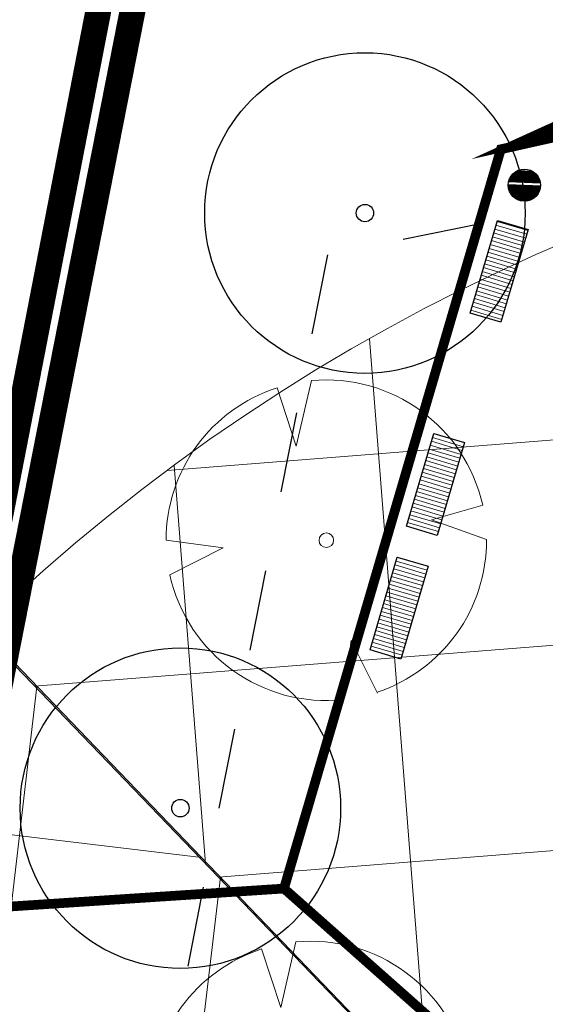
# Model space of a CAD drawing. Extents: x 5459245 to 5462690, y 5971016 to 5972523.
# Tile 34 of 198: x 5462431 to 5462439, y 5972208 to 5972223. Entities that reach past the tile are written whole.
import ezdxf

# ---------------------------------------------------------------- set-up
doc = ezdxf.new("R2010")
doc.units = 0
doc.linetypes.add('8', pattern=[0.5, 0.25, -0.25])
doc.linetypes.add('HIDDEN', pattern=[0.375, 0.25, -0.125])
doc.layers.get('0').update_dxf_attribs({"linetype": 'CONTINUOUS', "lineweight": 13})
for name, color, linetype, lineweight in [('0Z_DRZEWA', 94, 'CONTINUOUS', 9), ('A_GRANICA OPRACOWANIA', 7, 'CONTINUOUS', 5), ('A_LINIE MDCP_NIEPRZEKRACZLNA LINIA ZABUDOWY', 1, 'CONTINUOUS', 0), ('A_LINIE PZT', 7, 'CONTINUOUS', 13), ('A_MAŁA ARCHITEKTURA', 195, 'CONTINUOUS', 9), ('A_SKARPY PROJEKTOWANE', 7, 'CONTINUOUS', 20), ('A_ZIELEŃ ISTNIEJĄCA', 7, 'CONTINUOUS', 18), ('A_ZIELEŃ WYSOKA PROJEKTOWANA', 255, 'CONTINUOUS', 18)]:
    doc.layers.add(name, color=color, linetype=linetype, lineweight=lineweight)
doc.layers.add('ADT CCTV', color=102, linetype='CONTINUOUS')

# ---------------------------------------------------------------- blocks, each defined once
blk = doc.blocks.new('A$C21973645')
at = {"layer": 'A_ZIELEŃ ISTNIEJĄCA', "flags": 128}
for points in [[(-0.2899902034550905, 3.094739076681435), (-0.5839640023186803, 1.826208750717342), (-0.9535724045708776, 2.958412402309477)], [(3.033069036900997, 0.679703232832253), (2.038323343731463, 0.3958156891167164), (3.108275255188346, 0.01136707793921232)], [(-3.108296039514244, 0), (-2.004181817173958, -0.1493871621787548), (-3.035534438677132, -0.6686067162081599)], [(0.9913765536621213, -2.962827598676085), (0.4843953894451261, -1.944878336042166), (0.3337102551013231, -3.103555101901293)]]:
    blk.add_lwpolyline(points, dxfattribs=at)
at = {"layer": 'A_ZIELEŃ ISTNIEJĄCA'}
blk.add_circle((0, 0), 0.1414942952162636, dxfattribs=at)
for start, end in [(12.63115701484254, 95.35322656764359), (107.8654660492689, 180), (288.4617149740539, 0.2095318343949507), (192.4216251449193, 276.1383003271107)]:
    blk.add_arc((0, 0), 3.108296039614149, start, end, dxfattribs=at)
blk = doc.blocks.new('A$C4FEA3FF5')
at = {"layer": 'A_MAŁA ARCHITEKTURA'}
h = blk.add_hatch(dxfattribs=at)
h.set_pattern_fill('ANSI31', color=256, scale=0.4999999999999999, angle=44.99999997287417)
h.set_pattern_definition([(89.99999997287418, (-1.650000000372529, 0.2099999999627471), (-0.06249999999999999, 2.958968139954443e-11), [])])
h.paths.add_polyline_path([(0, 0), (0, -0.5000000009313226), (-1.5, -0.5), (-1.5, 0)])
at = {"layer": 'A_MAŁA ARCHITEKTURA', "lineweight": 30}
blk.add_lwpolyline([(0, 0), (0, -0.5), (-1.5, -0.5), (-1.5, 0), (0, 0)], dxfattribs=at)
blk = doc.blocks.new('A$C1FAB5D0D')
at = {"layer": 'A_MAŁA ARCHITEKTURA'}
h = blk.add_hatch(dxfattribs=at)
h.set_pattern_fill('ANSI31', color=256, scale=0.025, angle=135)
h.set_pattern_definition([(180, (-6540861.22053907, -5876223.381191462), (-2.168404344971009e-19, -0.003125), [])])
edge = h.paths.add_edge_path()
edge.add_arc((0, 0), 0.25, 0, 360)
at = {"layer": 'A_MAŁA ARCHITEKTURA', "lineweight": 30}
blk.add_circle((0, 0), 0.25, dxfattribs=at)
blk = doc.blocks.new('A$C77183700')
at = {"layer": '0Z_DRZEWA', "color": 86, "lineweight": 30, "true_color": 0x1a7000}
for radius in [2.486636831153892, 0.1349999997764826]:
    blk.add_circle((0, 0), radius, dxfattribs=at)
blk = doc.blocks.new('A770198')
at = {"layer": 'ADT CCTV', "color": 140, "lineweight": 9}
for p, q in [((30.00000000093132, 19.04213309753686), (6.817813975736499, 38.08383079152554)), ((7.785417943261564, 37.28904714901), (7.764564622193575, 0.7773908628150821)), ((4.609121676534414, 35.02034632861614), (4.590886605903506, 3.092933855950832)), ((4.569007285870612, 34.95642257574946), (10.62946998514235, 34.95296119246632)), ((10.95892966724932, 34.68234513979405), (10.9410553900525, 3.386639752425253)), ((30.00000000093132, 19.04213309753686), (6.818171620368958, 9.313225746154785e-10)), ((2.801988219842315, 6.382427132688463), (14.57992753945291, 6.375700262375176)), ((4.519988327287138, 3.20644539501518), (10.71737830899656, 3.202905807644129))]:
    blk.add_line(p, q, dxfattribs=at)
blk.add_arc((29.99999999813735, 19.04213309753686), 29.99999999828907, 140.6005380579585, 219.4005380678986, dxfattribs=at)
blk = doc.blocks.new('G$CFAE608CC')
at = {"layer": 'ADT CCTV', "rotation": 90}
blk.add_blockref('A770198', (38.08383079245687, 0), dxfattribs=at)

msp = doc.modelspace()

# ---------------------------------------------------------------- linework, layer by layer
at = {"const_width": 0.1}
msp.add_lwpolyline([(5462434.804059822, 5972210.001205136), (5462429.206709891, 5972209.633781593), (5462432.19, 5972224.990000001), (5462453.709361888, 5972229.188899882), (5462456.295825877, 5972229.693575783), (5462438.169721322, 5972221.470100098), (5462438.169721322, 5972221.470100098)], close=True, dxfattribs=at)
at = {"layer": 'A_GRANICA OPRACOWANIA', "color": 236, "linetype": 'HIDDEN', "ltscale": 5, "true_color": 0x8a0045, "const_width": 0.4}
msp.add_lwpolyline([(5462385.18, 5972097.940000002), (5462407.14, 5972103.91), (5462448.06, 5972094.450000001), (5462450.209999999, 5972103.75), (5462455.339999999, 5972102.559999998), (5462452.319999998, 5972150.13), (5462452.009999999, 5972160.32), (5462452.510000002, 5972171.14), (5462453.89, 5972181.299999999), (5462456.12, 5972191.299999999), (5462459.040000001, 5972200.819999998), (5462462.689999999, 5972210.079999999), (5462471.299999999, 5972227.41), (5462464.99, 5972231.390000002), (5462432.19, 5972224.990000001), (5462427.169999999, 5972199.15), (5462410.43, 5972168), (5462406.62, 5972160.900000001)], close=True, dxfattribs=at)
at = {"layer": 'A_GRANICA OPRACOWANIA', "color": 142, "linetype": 'HIDDEN', "ltscale": 5, "true_color": 0x00a4db, "const_width": 0.4}
msp.add_lwpolyline([(5462445.106846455, 5972187.922117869), (5462428.025164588, 5972201.130559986), (5462432.68373723, 5972224.780681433), (5462464.989999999, 5972231.390000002), (5462471.299999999, 5972227.41), (5462463.558975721, 5972210.620943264), (5462459.04, 5972200.819999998), (5462454.572944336, 5972183.895376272), (5462452.655608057, 5972172.212012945), (5462439.91389669, 5972180.526751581), (5462445.429159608, 5972187.481131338), (5462445.106846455, 5972187.922117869)], dxfattribs=at)
at = {"layer": 'A_LINIE MDCP_NIEPRZEKRACZLNA LINIA ZABUDOWY', "linetype": '8', "lineweight": 30, "ltscale": 5}
msp.add_lwpolyline([(5462393.986526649, 5972110.745553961), (5462445.418116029, 5972098.986781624), (5462450.457925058, 5972121.204147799), (5462448.604916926, 5972152.264910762), (5462448.42115993, 5972167.259424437), (5462449.998318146, 5972179.840954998), (5462452.155586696, 5972190.842155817), (5462455.382698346, 5972201.622879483), (5462459.502382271, 5972212.211874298), (5462463.441793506, 5972219.235776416), (5462467.411545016, 5972225.64254096), (5462467.285778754, 5972226.264598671), (5462435.479156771, 5972219.834005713), (5462431.237414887, 5972198.237966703), (5462411.039315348, 5972160.833834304)], close=True, dxfattribs=at)
at = {"layer": 'A_LINIE PZT', "const_width": 0.15}
for points in [[(5462448.055880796, 5972198.266509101), (5462453.899627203, 5972203.306319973), (5462457.828771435, 5972213.580403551), (5462461.512109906, 5972218.981869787), (5462455.108288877, 5972225.242287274), (5462438.169721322, 5972221.470100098), (5462434.804059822, 5972210.001205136), (5462434.804059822, 5972210.001205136)], [(5462417.033192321, 5972180.287302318), (5462427.169999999, 5972199.15), (5462429.206709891, 5972209.633781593), (5462434.804059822, 5972210.001205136), (5462448.055880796, 5972198.266509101), (5462448.092051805, 5972193.737449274), (5462443.295542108, 5972189.239556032), (5462431.325458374, 5972198.190549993), (5462420.613961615, 5972178.354315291)]]:
    msp.add_lwpolyline(points, close=True, dxfattribs=at)
at = {"layer": 'A_SKARPY PROJEKTOWANE', "const_width": 0.1}
msp.add_lwpolyline([(5462461.512109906, 5972218.981869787), (5462455.108288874, 5972225.242287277), (5462438.169721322, 5972221.470100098), (5462438.169721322, 5972221.470100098), (5462456.29582588, 5972229.693575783), (5462456.295825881, 5972229.693575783), (5462461.512109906, 5972218.981869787)], close=True, dxfattribs=at)
msp.add_lwpolyline([(5462438.169721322, 5972221.470100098), (5462455.847718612, 5972227.325532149)], dxfattribs=at)

# ---------------------------------------------------------------- block references
at = {"layer": 'A_MAŁA ARCHITEKTURA'}
for name, p, rotation in [('A$C1FAB5D0D', (5462438.534392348, 5972220.913381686), 357.2556805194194), ('A$C4FEA3FF5', (5462438.171034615, 5972218.786766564), 253.5965573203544), ('A$C4FEA3FF5', (5462437.183327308, 5972215.47982647), 253.5965573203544), ('A$C4FEA3FF5', (5462436.618529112, 5972213.561232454), 253.5965573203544)]:
    msp.add_blockref(name, p, dxfattribs=dict(at, rotation=rotation))
at = {"layer": 'A_ZIELEŃ ISTNIEJĄCA', "xscale": 0.7999999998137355, "yscale": 0.7999999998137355, "zscale": 0.7999999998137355}
for p in [(5462435.46144531, 5972215.404457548), (5462435.220033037, 5972206.697160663)]:
    msp.add_blockref('A$C21973645', p, dxfattribs=at)
at = {"layer": 'A_ZIELEŃ WYSOKA PROJEKTOWANA'}
for p in [(5462436.060484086, 5972220.480310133), (5462433.196373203, 5972211.248386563)]:
    msp.add_blockref('A$C77183700', p, dxfattribs=at)
at = {"layer": 'ADT CCTV'}
for p, rotation in [((5462467.50940801, 5972223.830454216), 184.5356804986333), ((5462423.332183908, 5972214.837691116), 263.2847800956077)]:
    msp.add_blockref('G$CFAE608CC', p, dxfattribs=dict(at, rotation=rotation))

doc.saveas('drawing.dxf')
